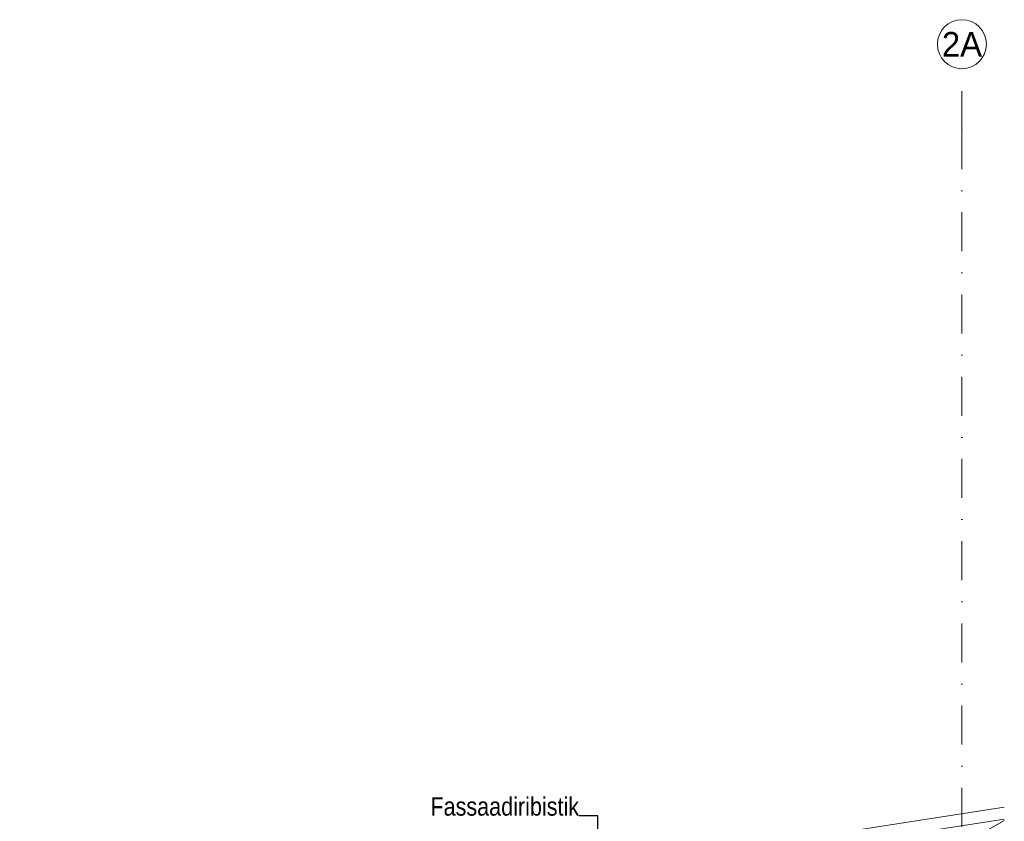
# Model space of a CAD drawing. Header units: millimetres. Extents: x -65 to 293624, y -1905 to 31061.
# Tile 135 of 256: x 58599 to 66631, y 24226 to 30761. Entities that reach past the tile are written whole.
import ezdxf
from ezdxf.enums import TextEntityAlignment as Align

# ---------------------------------------------------------------- set-up
doc = ezdxf.new("R2010")
doc.units = ezdxf.units.MM
doc.header["$MEASUREMENT"] = 0
doc.linetypes.add('Punkt katkend', pattern=[670.277762, 317.5, -176.388889, 0, -176.388874])
for name, color, linetype in [('00 Tekst.AR', 7, 'Continuous'), ('00 Teljed.AR', 7, 'Continuous'), ('1248 Vihmaveerennid.AR', 7, 'Continuous'), ('1263 Katusekate - plekk.AR', 7, 'Continuous')]:
    doc.layers.add(name, color=color, linetype=linetype)
doc.styles.add('GENERATED_STYLE_4', font='txt', dxfattribs={"width": 0.84})
doc.styles.add('GENERATED_STYLE_6', font='txt')
doc.dimstyles.new('GENERATED_STYLE__1', dxfattribs={"dimtxt": 0.18, "dimasz": 91.2, "dimexe": 0.18, "dimexo": 0.0625, "dimgap": 0, "dimtad": 0, "dimtih": 1, "dimtoh": 1, "dimdec": 4, "dimzin": 0, "dimdsep": 46, "dimcen": 0.09, "dimadec": 0, "dimazin": 0, "dimtfac": 1, "dimtdec": 4, "dimtmove": 0, "dimatfit": 3, "dimldrblk": 'ARROWHEAD_5', "dimfxl": 0, "dimtolj": 1, "dimtzin": 0, "dimarcsym": 0})

# ---------------------------------------------------------------- blocks, each defined once
blk = doc.blocks.new('Section Element_228_2', base_point=(-38239, 12361.4))
at = {"layer": '1248 Vihmaveerennid.AR', "color": 7, "linetype": 'Continuous', "lineweight": 13}
for p, q in [((66630.9, 24341.4), (58646.8, 23106.4)), ((58711.2, 23018.9), (66630.9, 24244)), ((58721.9, 22933.8), (66450.7, 24129.3)), ((58599.4, 23057.3), (58646.8, 23106.4)), ((58604.3, 23017.9), (58599.4, 23057.3)), ((58599.8, 23056.4), (58646.9, 23105.4)), ((58601.3, 23048.7), (58599.8, 23056.4)), ((58599.8, 23056.4), (58604.6, 23017.9)), ((58601.7, 23049.1), (58648, 23097.1)), ((58651.2, 23071.4), (58606.5, 23025)), ((58646.8, 23106.4), (58711.2, 23018.9)), ((58646.9, 23105.4), (58711.1, 23018.3)), ((58648, 23097.1), (58710.9, 23011.7)), ((58711.9, 22988.8), (58651.2, 23071.4)), ((58601.7, 23049.1), (58601.3, 23048.7)), ((58601.3, 23048.7), (58601.8, 23048.8)), ((58606.5, 23025), (58601.7, 23049.1)), ((58606.5, 23025), (58677.3, 23035.9)), ((58701.4, 22978), (58715.8, 22980.2)), ((58711.4, 23011), (58710.9, 23011.7)), ((58710.9, 23011.7), (58711.9, 22988.8)), ((58711.1, 23018.3), (58711.4, 23011)), ((58721.6, 22933.8), (58711.1, 23018.3)), ((58711.2, 23018.9), (58721.9, 22933.8)), ((58711.4, 23011), (58712, 23011.1)), ((58711.9, 22988.8), (58714.7, 22989.3)), ((58701.4, 22965.4), (58705.8, 22959.4)), ((58705.3, 22959.3), (58701.6, 22964.4)), ((58706.1, 22959.1), (58707.1, 22957.7)), ((58707, 22957), (58706.1, 22958.1)), ((58706.3, 22955.2), (58707.2, 22955.4)), ((58706.3, 22955.2), (58706.6, 22954.9)), ((58706.5, 22954.3), (58706.4, 22954.1)), ((58706.4, 22954.1), (58706.4, 22953.7)), ((58706.4, 22953.7), (58706.7, 22953.8)), ((58706.6, 22954), (58706.5, 22954.3)), ((58706.6, 22954.9), (58707, 22953.6)), ((58706.7, 22953.6), (58706.6, 22954)), ((58707.9, 22944.4), (58706.7, 22953.6)), ((58706.9, 22947.6), (58707.2, 22947.4)), ((58707.5, 22943.2), (58706.9, 22947.6)), ((58706.9, 22947.6), (58707.5, 22947.6)), ((58708.7, 22942.8), (58707, 22957)), ((58707, 22953.6), (58708.1, 22944.4)), ((58707, 22953.6), (58707.4, 22953.6)), ((58707.1, 22957.7), (58718.4, 22959.4)), ((58707.1, 22957.7), (58709, 22942.7)), ((58707.2, 22947.4), (58707.5, 22947.5)), ((58707.2, 22947.4), (58707.7, 22943.1)), ((58707.4, 22931.3), (58719.6, 22933.1)), ((58708, 22941), (58707.5, 22943.2)), ((58707.7, 22943.1), (58708.7, 22943.3)), ((58707.7, 22943.1), (58708, 22941.6)), ((58708.1, 22944.4), (58707.9, 22944.4)), ((58708, 22941.6), (58708.5, 22940.9)), ((58708.6, 22939.9), (58708, 22941)), ((58708.1, 22944.4), (58708.5, 22944.4)), ((58708.5, 22940.9), (58708.8, 22941.4)), ((58708.6, 22939.9), (58717.5, 22941.3)), ((58709, 22940.6), (58708.6, 22939.9)), ((58708.8, 22941.4), (58708.7, 22942.8)), ((58709, 22942.7), (58716.8, 22943.9)), ((58709, 22942.7), (58709, 22940.6)), ((58714.8, 22951.9), (58714.9, 22952.3)), ((58719.8, 22932.1), (58714.8, 22951.9)), ((58714.9, 22952.3), (58719.2, 22952.9)), ((58714.9, 22952.3), (58720, 22932.5)), ((58721, 22929.4), (58719.8, 22932.1)), ((58720, 22932.5), (58721.6, 22932.8)), ((58720, 22932.5), (58720.9, 22930.4)), ((58720.9, 22930.4), (58721.6, 22930.9)), ((58721, 22929.4), (58748.1, 22933.6)), ((58721.9, 22930.1), (58721, 22929.4)), ((58721.6, 22930.9), (58721.6, 22933.8)), ((58721.9, 22933.8), (58721.9, 22930.1))]:
    blk.add_line(p, q, dxfattribs=at)
blk = doc.blocks.new('Section Element_970_2', base_point=(-38239, 12361.4))
at = {"layer": '1263 Katusekate - plekk.AR', "linetype": 'Continuous', "lineweight": 0, "true_color": 0x000000}
blk.add_hatch(color=178, dxfattribs=at).paths.add_polyline_path([(66630.9, 24231.6), (66285.6, 24035.6), (66285.6, 24029.8), (66630.9, 24225.8)])
at = {"layer": '1263 Katusekate - plekk.AR', "color": 7, "linetype": 'Continuous', "lineweight": 15}
blk.add_line((66630.9, 24231.6), (66285.6, 24035.6), dxfattribs=at)
blk = doc.blocks.new('Standard grid marker[2]_2', base_point=(66285.593649, 30361.429))
at = {"layer": '00 Teljed.AR', "color": 252, "linetype": 'Punkt katkend', "lineweight": 13, "true_color": 0x8c8d8c}
for q in [(66285.593649, 30361.429), (66285.593649, 4861.429)]:
    blk.add_line((66285.593649, 29861.429), q, dxfattribs=at)
at = {"layer": '00 Teljed.AR', "color": 252, "linetype": 'Continuous', "lineweight": 13, "true_color": 0x8c8d8c}
blk.add_circle((66285.593649, 30561.429), 200, dxfattribs=at)
at = {"layer": '00 Teljed.AR', "color": 252, "linetype": 'Punkt katkend', "lineweight": 13, "true_color": 0x8c8d8c}
blk.add_point((66285.593649, 29861.429), dxfattribs=at)
blk.add_point((66285.593649, 29861.429), dxfattribs=at)
at = {"layer": '00 Teljed.AR', "color": 252, "lineweight": 13, "true_color": 0x8c8d8c, "style": 'GENERATED_STYLE_6'}
for tag, p in [('AC_MarkerText_1_0', (66285.593649, 30661.429)), ('AC_MarkerText_1_1', (66285.593649, 4261.429))]:
    blk.add_attdef(tag, text='', height=200, rotation=360, dxfattribs=at).set_placement(p, align=Align.TOP_CENTER)
blk = doc.blocks.new('ARROWHEAD_5')
at = {"linetype": 'Continuous', "lineweight": 0}
blk.add_hatch(color=0, dxfattribs=at).paths.add_polyline_path([(-1, 0.2679), (0, 0), (-1, -0.2679)])
at = {"color": 0, "linetype": 'Continuous', "lineweight": 0}
blk.add_line((0, 0), (-1, 0), dxfattribs=at)

msp = doc.modelspace()

# ---------------------------------------------------------------- block references
at = {"layer": '00 Teljed.AR', "color": 7, "linetype": 'Continuous', "lineweight": 13}
ref = msp.add_blockref('Standard grid marker[2]_2', (66285.6, 30361.4), dxfattribs=at)
ref.add_attrib('AC_MarkerText_1', '2A', dxfattribs={"color": 252, "lineweight": 13, "true_color": 0x8c8d8c, "height": 200, "rotation": 360, "style": 'GENERATED_STYLE_6'}).set_placement((66285.6, 30661.4), align=Align.TOP_CENTER)
at = {"layer": '1248 Vihmaveerennid.AR', "lineweight": 0}
msp.add_blockref('Section Element_228_2', (-38239, 12361.4), dxfattribs=at)
at = {"layer": '1263 Katusekate - plekk.AR', "lineweight": 0}
msp.add_blockref('Section Element_970_2', (-38239, 12361.4), dxfattribs=at)

# ---------------------------------------------------------------- texts
at = {"layer": '00 Tekst.AR', "color": 7, "linetype": 'Continuous', "lineweight": 13, "insert": (63162.5, 24270), "char_height": 150, "attachment_point": 9, "style": 'GENERATED_STYLE_4'}
msp.add_mtext('\\A1;{\\pqr;\\fArial|b0|i0|c0|p34;Fassaadiribistik}', dxfattribs=at)

# ---------------------------------------------------------------- leaders
at = {"layer": '00 Tekst.AR', "color": 7, "linetype": 'Continuous', "lineweight": 13, "annotation_type": 0, "has_hookline": 1, "hookline_direction": 1, "text_width": 1197.9}
msp.add_leader([(63316.6, 21556.4), (63316.6, 24270), (63162.5, 24270)], dimstyle='GENERATED_STYLE__1', dxfattribs=at)

doc.saveas('drawing.dxf')
